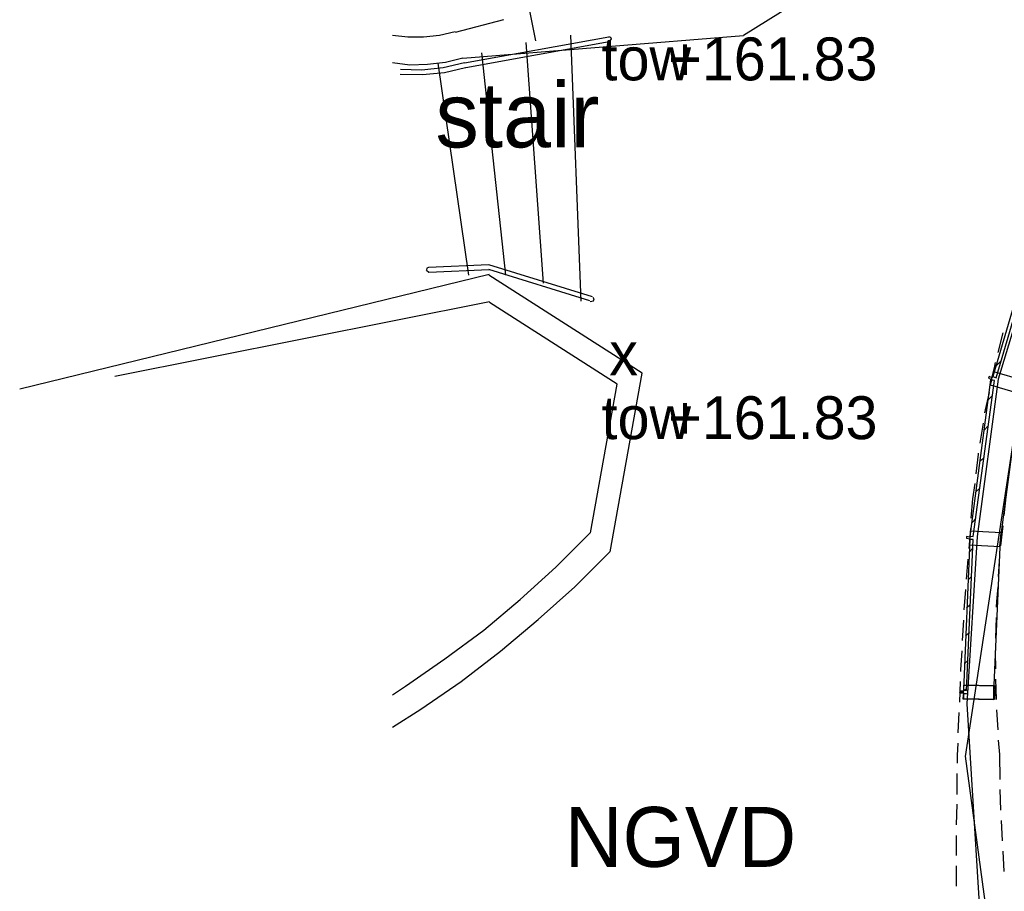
# Model space of a CAD drawing. Header units: feet. Extents: x -79 to 198, y -22 to 181.
# Tile 3 of 256: x -10 to 14, y 57 to 78. Entities that reach past the tile are written whole.
import ezdxf
from ezdxf.enums import TextEntityAlignment as Align

# ---------------------------------------------------------------- set-up
doc = ezdxf.new("R2010")
doc.units = ezdxf.units.FT
for name, color, linetype in [('A-AREA-COMUN', 252, 'CONTINUOUS'), ('A-LINEA', 7, 'CONTINUOUS'), ('A-TEXTO-PDF', 3, 'CONTINUOUS')]:
    doc.layers.add(name, color=color, linetype=linetype)

msp = doc.modelspace()

# ---------------------------------------------------------------- linework, layer by layer
at = {"layer": 'A-AREA-COMUN'}
msp.add_lwpolyline([(15.328, 73.28), (14.24, 69.6889), (13.728, 65.8489), (13.472, 61.76), (13.872, 55.2889), (14.432, 55.2889)], dxfattribs=at)
at = {"layer": 'A-LINEA'}
for p, q in [((2.5067, 80.1111), (2.9467, 77.9511)), ((2.1644, 78.4613), (0.9849, 78.1565)), ((8.0241, 78.0704), (1.1744, 77.5174)), ((4.733, 78.0423), (1.2123, 77.4023)), ((4.7415, 77.9226), (1.2464, 77.2873)), ((2.7067, 77.9111), (3.1333, 72.0311)), ((3.8, 78.0844), (4.0533, 71.5911)), ((4.7443, 77.9246), (4.7999, 77.9885)), ((4.8, 77.9911), (4.8, 77.9911)), ((1.6267, 77.6578), (2.2133, 72.2311)), ((0.56, 77.4044), (1.3067, 72.2311)), ((15.5275, 74.2895), (13.4294, 60.48)), ((15.5275, 74.2895), (13.4294, 60.48)), ((0.2667, 72.3511), (0.2667, 72.3511)), ((0.2806, 72.3492), (0.3443, 72.2979)), ((1.8076, 72.4809), (0.3318, 72.4163)), ((1.8098, 72.3609), (0.3413, 72.2966)), ((4.3389, 71.6954), (1.8041, 72.4839)), ((4.2692, 71.5977), (1.8061, 72.3639)), ((1.8117, 72.2409), (-9.6444, 69.4488)), ((4.36, 71.6178), (4.36, 71.6178)), ((1.8226, 71.5743), (-7.32, 69.7553)), ((4.2785, 71.5889), (4.3617, 71.6022)), ((14.3467, 70.8178), (14.2267, 70.3378)), ((14.1867, 70.0178), (14.3067, 70.1378)), ((14.1867, 70.0178), (14.3067, 70.1378)), ((14, 69.1911), (14.0933, 69.2844)), ((14, 69.1911), (14.0933, 69.2844)), ((14.3067, 65.8844), (14.7733, 69.3911)), ((14.3067, 65.8844), (14.7733, 69.3911)), ((13.8667, 68.6178), (13.7867, 68.1244)), ((13.8933, 68.4444), (13.9867, 68.5378)), ((13.8933, 68.4444), (13.9867, 68.5378)), ((13.8, 67.6844), (13.8933, 67.7778)), ((13.8, 67.6844), (13.8933, 67.7778)), ((13.6667, 67.1378), (13.6133, 66.7644)), ((13.6933, 66.9378), (13.7867, 67.0311)), ((13.6933, 66.9378), (13.7867, 67.0311)), ((13.6133, 66.7644), (13.5733, 66.2978)), ((13.6, 66.1911), (13.6933, 66.2844)), ((13.6, 66.1911), (13.6933, 66.2844)), ((14.3467, 66.1111), (14.2933, 65.6178)), ((14.3467, 66.1111), (14.2933, 65.6178)), ((13.56, 66.0444), (13.52, 65.5511)), ((14.1333, 62.0311), (14.2933, 65.7778)), ((14.1333, 62.0311), (14.2933, 65.7778)), ((13.5333, 65.4711), (13.6133, 65.5511)), ((13.5333, 65.4711), (13.6133, 65.5511)), ((13.4933, 65.2978), (13.4533, 64.8044)), ((14.2667, 65.3644), (14.24, 64.8711)), ((14.2667, 65.3644), (14.24, 64.8711)), ((13.5067, 64.7911), (13.5867, 64.8711)), ((13.5067, 64.7911), (13.5867, 64.8711)), ((13.44, 64.5511), (13.4, 64.0578)), ((13.4667, 64.1111), (13.56, 64.1911)), ((13.4667, 64.1111), (13.56, 64.1911)), ((13.3867, 63.8044), (13.36, 63.3111)), ((14.1867, 63.8711), (14.1733, 63.3644)), ((14.1867, 63.8711), (14.1733, 63.3644)), ((13.44, 63.4178), (13.5333, 63.5111)), ((13.44, 63.4178), (13.5333, 63.5111)), ((13.4133, 62.7378), (13.5067, 62.8311)), ((13.4133, 62.7378), (13.5067, 62.8311)), ((13.3067, 62.3111), (13.2933, 61.8044)), ((14.1733, 62.3644), (14.1867, 61.8711)), ((14.1733, 62.3644), (14.1867, 61.8711)), ((13.4667, 62.0044), (13.3867, 62.0044)), ((13.4667, 62.0044), (13.3867, 62.0044)), ((13.4933, 62.0844), (13.4, 62.0978)), ((13.4933, 62.0844), (13.4, 62.0978)), ((13.4, 62.0044), (13.4933, 62.0178)), ((13.4, 62.0044), (13.4933, 62.0178)), ((13.4133, 62.0978), (13.4667, 62.1378)), ((13.4133, 62.0978), (13.4667, 62.1378)), ((13.28, 61.5511), (13.2533, 61.0578)), ((14.2, 61.6178), (14.2267, 61.1244)), ((14.2, 61.6178), (14.2267, 61.1244)), ((14.24, 60.8711), (14.2667, 60.5244)), ((14.24, 60.8711), (14.2667, 60.5244)), ((13.4295, 60.4861), (15.0699, 48.4987)), ((13.4295, 60.4861), (15.0699, 48.4987)), ((14.2667, 60.5244), (14.28, 59.9111)), ((14.2667, 60.5244), (14.28, 59.9111)), ((13.2267, 60.0578), (13.2267, 59.5511)), ((14.28, 59.6711), (14.2933, 59.1644)), ((14.28, 59.6711), (14.2933, 59.1644)), ((13.2267, 59.3111), (13.2133, 58.8044)), ((14.3067, 58.9111), (14.3333, 58.4178)), ((14.3067, 58.9111), (14.3333, 58.4178)), ((14.3467, 58.1644), (14.3733, 57.6711)), ((14.3467, 58.1644), (14.3733, 57.6711)), ((13.2133, 57.8044), (13.2133, 57.3111))]:
    msp.add_line(p, q, dxfattribs=at)
for points in [[(8.0215, 78.0845), (9.8265, 79.2235), (9.0276, 81.1922)], [(-0.5467, 78.0844), (-0.1733, 78.0444), (0.2133, 78.0444), (0.6, 78.0844), (0.9867, 78.1778)], [(4.7999, 77.9885), (4.7794, 78.0297), (4.7357, 78.0443)], [(-0.5467, 77.4178), (-0.12, 77.3644), (0.3067, 77.3778), (0.7467, 77.4311), (1.1733, 77.5378)], [(-0.3467, 77.2578), (0.1733, 77.2444), (0.6933, 77.2978), (1.2133, 77.4178)], [(-0.36, 77.1378), (0.1867, 77.1244), (0.72, 77.1778), (1.24, 77.2978)], [(14.1867, 69.7244), (15.2267, 73.2578), (15.1467, 73.2844), (14.1067, 69.7511), (14.1867, 69.7244)], [(14.1867, 69.7244), (15.2267, 73.2578), (15.1467, 73.2844), (14.1067, 69.7511), (14.1867, 69.7244)], [(0.3357, 72.4176), (0.2933, 72.3954), (0.2806, 72.3492)], [(4.7643, 65.4729), (5.5461, 69.8338), (1.808, 72.2306)], [(4.3617, 71.6022), (4.3726, 71.6472), (4.3482, 71.6866)], [(4.2832, 65.9345), (4.935, 69.5673), (1.8189, 71.564)], [(14.16, 70.0978), (14.1467, 70.0044), (14.0533, 69.6044)], [(14.1333, 69.8711), (14.0933, 69.7244), (14.0133, 69.7511), (14, 69.7111), (14.08, 69.6844), (14.04, 69.5511), (14.76, 69.3378), (14.8533, 69.6578), (14.1333, 69.8711)], [(14.1333, 69.8711), (14.0933, 69.7244), (14.0133, 69.7511), (14, 69.7111), (14.08, 69.6844), (14.04, 69.5511), (14.76, 69.3378), (14.8533, 69.6578), (14.1333, 69.8711)], [(13.6267, 65.8444), (14.1467, 69.6578), (14.0533, 69.6711), (13.5467, 65.8578), (13.6267, 65.8444)], [(13.6267, 65.8444), (14.1467, 69.6578), (14.0533, 69.6711), (13.5467, 65.8578), (13.6267, 65.8444)], [(14.0133, 69.3644), (13.92, 68.9378), (13.9067, 68.8711)], [(13.7467, 67.8844), (13.7467, 67.8578), (13.6933, 67.3778)], [(14.4267, 66.8578), (14.4133, 66.7378), (14.3733, 66.3644)], [(14.4267, 66.8578), (14.4133, 66.7378), (14.3733, 66.3644)], [(-0.5467, 61.9778), (-0.2267, 62.1911), (0.7333, 62.8578), (1.68, 63.5644), (2.5733, 64.3111), (3.44, 65.0978), (4.28, 65.9378)], [(13.56, 65.9778), (13.5467, 65.8311), (13.4667, 65.8444), (13.4667, 65.8044), (13.5467, 65.7911), (13.5333, 65.6444), (14.28, 65.6044), (14.3067, 65.9378), (13.56, 65.9778)], [(13.56, 65.9778), (13.5467, 65.8311), (13.4667, 65.8444), (13.4667, 65.8044), (13.5467, 65.7911), (13.5333, 65.6444), (14.28, 65.6044), (14.3067, 65.9378), (13.56, 65.9778)], [(13.4667, 62.0844), (13.6267, 65.7778), (13.5467, 65.7778), (13.3867, 62.0978), (13.4667, 62.0844)], [(13.4667, 62.0844), (13.6267, 65.7778), (13.5467, 65.7778), (13.3867, 62.0978), (13.4667, 62.0844)], [(-0.5467, 61.1911), (0.1467, 61.6311), (1.1333, 62.3111), (2.0933, 63.0444), (3.0133, 63.8178), (3.9067, 64.6178), (4.76, 65.4711)], [(14.2267, 64.6178), (14.2, 64.2578), (14.1867, 64.1244)], [(14.2267, 64.6178), (14.2, 64.2578), (14.1867, 64.1244)], [(13.3467, 63.0578), (13.32, 62.5911), (13.32, 62.5511)], [(14.1733, 63.1244), (14.16, 63.0178), (14.1733, 62.6178)], [(14.1733, 63.1244), (14.16, 63.0178), (14.1733, 62.6178)], [(13.3867, 62.2178), (13.3867, 62.0711), (13.3067, 62.0711), (13.2933, 62.0311), (13.3867, 62.0311), (13.3733, 61.8844), (14.1333, 61.8711), (14.1333, 62.2044), (13.3867, 62.2178)], [(13.3867, 62.2178), (13.3867, 62.0711), (13.3067, 62.0711), (13.2933, 62.0311), (13.3867, 62.0311), (13.3733, 61.8844), (14.1333, 61.8711), (14.1333, 62.2044), (13.3867, 62.2178)], [(13.4, 61.8844), (13.4, 62.0311), (13.32, 62.0311), (13.32, 62.0711), (13.4, 62.0711), (13.4, 62.2178), (14.16, 62.2044), (14.1467, 61.8711), (13.4, 61.8844)], [(13.4, 61.8844), (13.4, 62.0311), (13.32, 62.0311), (13.32, 62.0711), (13.4, 62.0711), (13.4, 62.2178), (14.16, 62.2044), (14.1467, 61.8711), (13.4, 61.8844)], [(13.2533, 60.8044), (13.24, 60.4978), (13.24, 60.3111)], [(13.2133, 58.5511), (13.2133, 58.4044), (13.2133, 58.0578)]]:
    msp.add_lwpolyline(points, dxfattribs=at)

# ---------------------------------------------------------------- texts
at = {"layer": 'A-TEXTO-PDF'}
for s, height, p in [('tow', 1.048, (5.6489, 76.9843)), ('+161.83', 1.048, (8.7391, 76.9843)), ('stair', 1.583, (2.5025, 75.3483)), ('x', 1.048, (5.0952, 69.7843)), ('tow', 1.048, (5.6489, 68.2243)), ('+161.83', 1.048, (8.7391, 68.2243)), ('NGVD', 1.463, (6.4809, 57.7814))]:
    msp.add_text(s, height=height, dxfattribs=at).set_placement(p, align=Align.CENTER)

doc.saveas('drawing.dxf')
